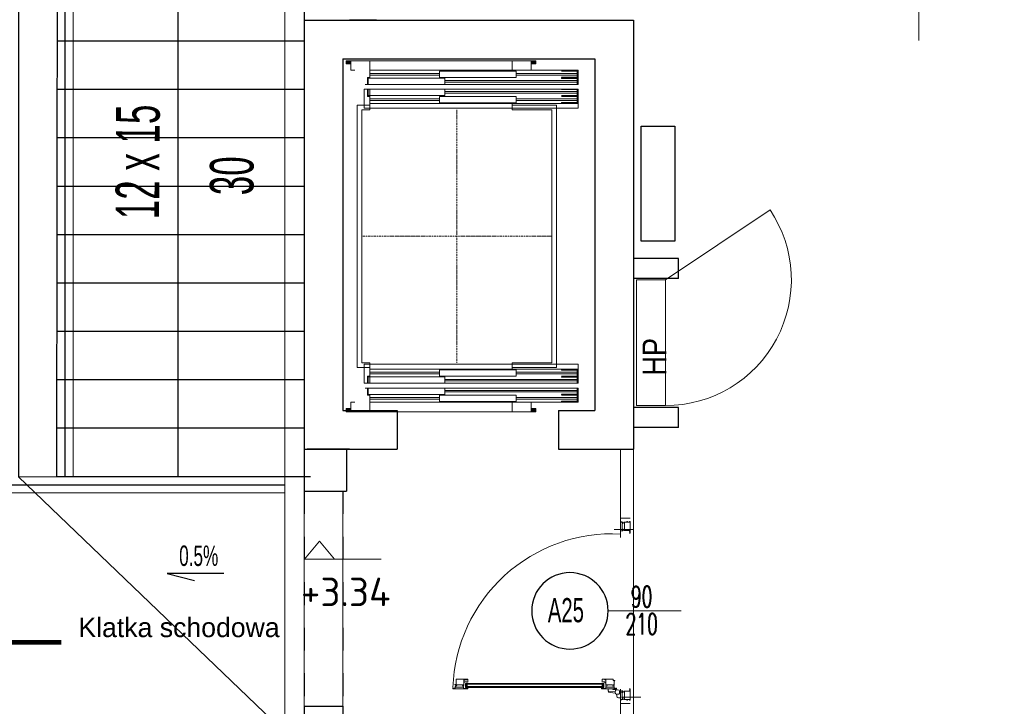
# Model space of a CAD drawing. Header units: millimetres. Extents: x 14495 to 271441, y -21035 to 2232.
# Tile 13 of 227: x 82605 to 83215, y -6218 to -5793. Entities that reach past the tile are written whole.
import ezdxf
from ezdxf.enums import TextEntityAlignment as Align

# ---------------------------------------------------------------- set-up
doc = ezdxf.new("R2010")
doc.units = ezdxf.units.MM
doc.linetypes.add('DASHDOT', pattern=[1, 0.5, -0.25, 0, -0.25])
doc.linetypes.add('DASHED', pattern=[28.222222, 14.111111, -14.111111])
for name, color, linetype in [('_1_cienkie', 251, 'Continuous'), ('_A_widok', 1, 'Continuous'), ('A-POW-NR', 1, 'Continuous'), ('a_blok_kółko', 1, 'Continuous'), ('a_blok_opis', 1, 'Continuous'), ('a_HATCH', 9, 'Continuous'), ('A_KOTA', 7, 'Continuous'), ('A_L_WIDOK', 1, 'Continuous'), ('A_Lcienka', 253, 'Continuous'), ('A_opis', 1, 'Continuous'), ('A_PROJEKTOWANE', 3, 'Continuous'), ('A_SC_DZIAlOWE', 4, 'Continuous')]:
    doc.layers.add(name, color=color, linetype=linetype)
doc.layers.add('A-POW', color=2, linetype='Continuous', plot=False)
for name, color, linetype, lineweight in [('A_ALUMINIUM', 1, 'Continuous', 13), ('a_hydrant pożarowy', 242, 'Continuous', 18), ('A_KOTY', 42, 'Continuous', 20), ('A_L_CIENKA', 251, 'Continuous', 5), ('A_Stolarka_drzwi', 1, 'Continuous', 9), ('cienkie', 4, 'Continuous', 9), ('cienkie - TW', 1, 'Continuous', 9), ('grube', 1, 'Continuous', 0), ('grube - TW', 1, 'Continuous', 0), ('osie - TW', 1, 'DASHDOT', 9)]:
    doc.layers.add(name, color=color, linetype=linetype, lineweight=lineweight)
doc.styles.add('APLUS', font='arial.ttf', dxfattribs={"width": 0.6})
doc.styles.add('ARIAL1_2', font='arial.ttf', dxfattribs={"width": 1.2})
doc.styles.add('arialce', font='ARIALN.TTF')
doc.styles.add('AVAL', font='txt')
doc.styles.add('cent', font='swissel.ttf')
doc.styles.add('iso', font='isocpeur.ttf', dxfattribs={"width": 1.2})
doc.styles.add('ROMANS', font='romans', dxfattribs={"width": 0.6})
doc.styles.add('switz721ltexbt', font='swissel.ttf')

# ---------------------------------------------------------------- blocks, each defined once
blk = doc.blocks.new('DRZWI Z OSCIEZNICA NIEOKALAJACA 90')
at = {"linetype": 'DASHED'}
for p, q in [((-12, 5), (-12, 99)), ((0, 5), (0, 99))]:
    blk.add_line(p, q, dxfattribs=at)
at = {"ltscale": 0.05}
blk.add_line((-39.5, 52), (25.59, 52), dxfattribs=at)
for points in [[(-12, 99), (-12, 104), (0, 104), (0, 99)], [(93.91, 9.01), (1.43, 9.01), (1.43, 6.01), (93.91, 6.01)], [(-12, 0), (-12, 5), (0, 5), (0, 0)]]:
    blk.add_lwpolyline(points, close=True)
for points in [[(82.48, 9.01), (82.48, 16.01), (68.48, 16.01), (68.48, 14.01), (80.48, 14.01), (80.48, 9.01)], [(82.48, 6.01), (82.48, -0.99), (68.48, -0.99), (68.48, 1.01), (80.48, 1.01), (80.48, 6.01)]]:
    blk.add_lwpolyline(points)
at = {"linetype": 'DASHED'}
blk.add_arc((0, 5), 94, 2.44751, 90, dxfattribs=at)
blk = doc.blocks.new('POW')
at = {"const_width": 5}
blk.add_lwpolyline([(125.3, 0), (0, 0)], dxfattribs=at)
at = {"style": 'switz721ltexbt'}
blk.add_attdef('001', (-1.8, 12.3), '', height=41.2, dxfattribs=at)
blk = doc.blocks.new('AQQSSA')
for p, q in [((42.36, 91.05), (42.36, 93.95)), ((48.36, 91.07), (48.36, 93.97)), ((48.36, 91.07), (48.36, 93.97)), ((45.06, 85.14), (45.06, 88.34)), ((45.66, 88.34), (45.06, 88.34)), ((45.46, 88.34), (45.46, 5.91)), ((45.46, 88.34), (45.46, 85.14)), ((46.86, 88.34), (45.46, 88.34)), ((45.46, 87.34), (46.86, 88.34)), ((45.46, 88.34), (46.86, 87.34)), ((46.86, 87.34), (45.46, 87.34)), ((46.86, 88.34), (46.86, 5.91)), ((0, -45.32), (0, 0)), ((45.06, 5.91), (45.06, 2.71)), ((45.06, 2.71), (45.46, 2.71)), ((45.46, 2.71), (45.46, 5.91)), ((46.86, 2.71), (46.86, 5.91)), ((46.86, 2.71), (47.46, 2.71)), ((47.46, 5.91), (47.46, 2.71)), ((48.36, -0.01), (48.36, -2.91)), ((48.36, -0.01), (48.36, -2.91)), ((49.25, -0.01), (48.36, -0.01)), ((48.76, -2.91), (48.36, -2.91)), ((49.06, -4.59), (48.86, -3)), ((49.06, -5.71), (49.06, -4.61)), ((49.71, -0.31), (50.16, -0.28)), ((49.71, -0.31), (50.28, -4.4)), ((50.16, -0.28), (50.16, -0.1)), ((50.16, -0.1), (50.16, -0.1)), ((50.38, -0.27), (50.96, -4.43)), ((51.63, -5.09), (53.67, -5.67)), ((-57.5, -7.7), (-57.5, -13.7)), ((50.37, -7), (50.93, -7.04)), ((51.02, -7.14), (51.02, -7.7)), ((53.92, -7.7), (51.02, -7.7)), ((53.92, -6.8), (53.92, -7.7)), ((57.5, -7.7), (57.5, -13.7))]:
    blk.add_line(p, q)
at = {"linetype": 'Continuous'}
for p, q in [((42.36, 88.69), (42.36, 86.97)), ((42.8, 88.69), (42.36, 88.69)), ((42.38, 86.94), (44.21, 86.94)), ((42.55, 88.57), (42.92, 88.57)), ((42.82, 89.14), (42.76, 89.03)), ((42.78, 88.97), (42.8, 88.96)), ((42.8, 88.96), (42.8, 88.69)), ((42.92, 88.57), (42.92, 89.11)), ((44.31, 89.04), (44.08, 89.19)), ((44.08, 88.74), (44.12, 88.74)), ((44.08, 87.63), (44.08, 88.74)), ((44.08, 87.17), (44.26, 87.66)), ((44.08, 87.09), (44.08, 87.17)), ((44.26, 87.12), (44.08, 87.09)), ((44.12, 88.99), (44.29, 88.99)), ((44.12, 88.74), (44.12, 88.99)), ((44.14, 87.7), (44.12, 87.63)), ((44.26, 86.99), (44.26, 87.12)), ((42.36, 2.05), (42.36, 3.78)), ((42.8, 2.05), (42.36, 2.05)), ((42.38, 3.8), (44.21, 3.8)), ((42.82, 1.61), (42.76, 1.71)), ((42.78, 1.77), (42.8, 1.78)), ((42.8, 1.78), (42.8, 2.05)), ((44.08, 3.65), (44.08, 3.57)), ((44.26, 3.62), (44.08, 3.65)), ((44.08, 3.57), (44.26, 3.08)), ((44.08, 3.11), (44.08, 2)), ((44.08, 2), (44.12, 2)), ((44.31, 1.7), (44.08, 1.56)), ((44.14, 3.04), (44.12, 3.11)), ((44.12, 2), (44.12, 1.75)), ((44.12, 1.75), (44.29, 1.75)), ((44.26, 3.75), (44.26, 3.62)), ((45.46, 3.71), (46.86, 3.71)), ((46.86, 2.71), (45.46, 3.71)), ((46.86, 3.71), (45.46, 2.71)), ((45.46, 2.71), (46.86, 2.71))]:
    blk.add_line(p, q, dxfattribs=at)
for points in [[(45.85, 94.69), (46.24, 94.69, -0.41455), (46.26, 94.67), (46.26, 94.47, -0.466308), (46.24, 94.45), (45.93, 94.5, 0.466308), (45.91, 94.48), (45.91, 94.06, 0.520587), (45.93, 94.04), (46.18, 94.13, -0.520587), (46.21, 94.11), (46.21, 94.03, -0.315299), (46.01, 93.74), (45.91, 93.71, 0.315377), (45.87, 93.66), (45.87, 90.57, 0.315578), (45.91, 90.52), (46.01, 90.49, -0.315299), (46.21, 90.2), (46.21, 90.12, -0.520587), (46.18, 90.1), (45.93, 90.19, 0.520587), (45.91, 90.18), (45.91, 89.75, 0.466308), (45.93, 89.73), (46.24, 89.78, -0.466308), (46.26, 89.76), (46.26, 89.56, -0.414372), (46.24, 89.54), (42.86, 89.54), (42.86, 89.39), (42.76, 89.39), (42.76, 89.54), (42.54, 89.54), (42.54, 87.94), (42.76, 87.94), (42.76, 88.09), (42.86, 88.09), (42.86, 87.74, -0.414214), (42.76, 87.64), (42.76, 87.79), (42.51, 87.79), (42.51, 87.09), (42.76, 87.09), (42.76, 87.24, -0.414214), (42.86, 87.14), (42.86, 86.94), (42.38, 86.94, -0.414214), (42.36, 86.96), (42.36, 94.11, -0.414214), (42.38, 94.14), (45.62, 94.14, 0.414214), (45.67, 94.19), (45.67, 95.04, -0.414214), (45.72, 95.09), (45.8, 95.09, -0.414214), (45.85, 95.04)], [(47.96, 95.42), (47.96, 95.57, 0.414214), (47.86, 95.47), (47.86, 95.27), (48.18, 95.27), (48.18, 94.72), (46.99, 94.72, 0.414328), (46.97, 94.7), (46.97, 94.49, 0.466308), (46.99, 94.47), (47.3, 94.53, -0.466308), (47.32, 94.51), (47.32, 94.08, -0.520587), (47.3, 94.06), (47.05, 94.15, 0.520587), (47.02, 94.13), (47.02, 94.05, 0.315299), (47.22, 93.77), (47.33, 93.73, -0.315578), (47.36, 93.69), (47.36, 90.6, -0.315578), (47.33, 90.55), (47.22, 90.51, 0.315299), (47.02, 90.23), (47.02, 90.15, 0.520587), (47.05, 90.13), (47.3, 90.22, -0.520587), (47.32, 90.2), (47.32, 89.78, -0.466308), (47.3, 89.76), (46.99, 89.81, 0.466308), (46.97, 89.79), (46.97, 89.59, 0.414372), (46.99, 89.57), (47.86, 89.57), (47.86, 89.42), (47.96, 89.42), (47.96, 89.57), (48.18, 89.57), (48.18, 87.97), (47.96, 87.97), (47.96, 88.12), (47.86, 88.12), (47.86, 87.77, 0.414214), (47.96, 87.67), (47.96, 87.82), (48.21, 87.82), (48.21, 87.12), (47.96, 87.12), (47.96, 87.27, 0.414214), (47.86, 87.17), (47.86, 86.97), (48.33, 86.97, 0.414214), (48.36, 86.99), (48.36, 96.24, 0.414214), (48.33, 96.27), (47.86, 96.27), (47.86, 96.07, 0.414214), (47.96, 95.97), (47.96, 96.12), (48.21, 96.12), (48.21, 95.42)], [(46.28, -3.63), (46.28, -3.43, 0.466308), (46.25, -3.41), (45.95, -3.46, -0.466308), (45.92, -3.44), (45.92, -3.02, -0.520587), (45.95, -3), (46.2, -3.09, 0.520587), (46.22, -3.07), (46.22, -2.99, 0.315299), (46.02, -2.71), (45.92, -2.67, -0.315578), (45.89, -2.62), (45.89, 0.47, -0.315578), (45.92, 0.51), (46.02, 0.55, 0.315299), (46.22, 0.83), (46.22, 0.91, 0.520587), (46.2, 0.93), (45.95, 0.84, -0.520587), (45.92, 0.86), (45.92, 1.29, -0.466308), (45.95, 1.31), (46.25, 1.25, 0.466308), (46.28, 1.27), (46.28, 1.48, 0.414294), (46.26, 1.5), (44.56, 1.5), (44.56, 2), (44.2, 2), (44.16, 1.85), (44.16, 1.8), (44.36, 1.8), (44.36, 1.5), (43.48, 1.5), (43.46, 1.47), (43.43, 1.5), (42.56, 1.5), (42.56, 1.8), (42.76, 1.8), (42.76, 1.85), (42.72, 2), (42.36, 2), (42.36, -3.1), (43.11, -3.1, -0.414214), (43.16, -3.15), (43.16, -4, 0.414214), (43.21, -4.05), (43.29, -4.05, 0.414214), (43.34, -4), (43.34, -3.7, -0.414214), (43.39, -3.65), (46.26, -3.65, 0.414261)], [(47.96, -4.35), (47.96, -4.5, -0.414214), (47.86, -4.4), (47.86, -4.2), (48.18, -4.2), (48.18, -3.65), (46.99, -3.65, -0.414328), (46.97, -3.63), (46.97, -3.43, -0.466308), (46.99, -3.41), (47.3, -3.46, 0.466308), (47.32, -3.44), (47.32, -3.02, 0.520587), (47.3, -3), (47.05, -3.09, -0.520587), (47.02, -3.07), (47.02, -2.99, -0.315299), (47.22, -2.71), (47.33, -2.67, 0.315578), (47.36, -2.62), (47.36, 0.47, 0.315578), (47.33, 0.52), (47.22, 0.55, -0.315299), (47.02, 0.83), (47.02, 0.92, -0.520587), (47.05, 0.93), (47.3, 0.85, 0.520587), (47.32, 0.86), (47.32, 1.29, 0.466308), (47.3, 1.31), (46.99, 1.25, -0.466308), (46.97, 1.27), (46.97, 1.48, -0.414372), (46.99, 1.5), (47.86, 1.5), (47.86, 1.65), (47.96, 1.65), (47.96, 1.5), (48.18, 1.5), (48.18, 3.1), (47.96, 3.1), (47.96, 2.95), (47.86, 2.95), (47.86, 3.3, -0.414214), (47.96, 3.4), (47.96, 3.25), (48.21, 3.25), (48.21, 3.95), (47.96, 3.95), (47.96, 3.8, -0.414214), (47.86, 3.9), (47.86, 4.1), (48.33, 4.1, -0.414214), (48.36, 4.07), (48.36, -5.18, -0.414214), (48.33, -5.2), (47.86, -5.2), (47.86, -5, -0.414214), (47.96, -4.9), (47.96, -5.05), (48.21, -5.05), (48.21, -4.35)], [(-49.81, -9.07, -0.414214), (-49.83, -9.09), (-50.04, -9.09, -0.466982), (-50.06, -9.06), (-50, -8.75, 0.466982), (-50.02, -8.73), (-50.45, -8.73, 0.520198), (-50.47, -8.76), (-50.38, -9, -0.520198), (-50.4, -9.03), (-50.48, -9.03, -0.315377), (-50.76, -8.83), (-50.8, -8.73, 0.315377), (-50.84, -8.7), (-53.93, -8.7, 0.315377), (-53.98, -8.73), (-54.02, -8.83, -0.315377), (-54.3, -9.03), (-54.38, -9.03, -0.520822), (-54.4, -9), (-54.31, -8.76, 0.520822), (-54.33, -8.73), (-54.75, -8.73, 0.466529), (-54.77, -8.76), (-54.72, -9.06, -0.466529), (-54.74, -9.09), (-54.94, -9.09, -0.414214), (-54.96, -9.07), (-54.96, -7.88), (-55.26, -7.88), (-55.26, -8.1), (-55.31, -8.1), (-55.46, -8.06), (-55.46, -7.7), (-50.39, -7.7, -0.414214), (-50.36, -7.72), (-50.36, -8.45, 0.414214), (-50.31, -8.5), (-49.46, -8.5, -0.414214), (-49.41, -8.55), (-49.41, -8.63, -0.414214), (-49.46, -8.68), (-49.81, -8.68)], [(-54.94, -12.6), (-54.96, -12.57), (-54.96, -11.7), (-55.26, -11.7), (-55.26, -11.9), (-55.31, -11.9), (-55.46, -11.86), (-55.46, -11.5), (-54.96, -11.5), (-54.96, -9.8, -0.414214), (-54.94, -9.78), (-54.74, -9.78, -0.466723), (-54.72, -9.8), (-54.77, -10.11, 0.466723), (-54.75, -10.13), (-54.33, -10.13, 0.520693), (-54.31, -10.1), (-54.4, -9.86, -0.520693), (-54.38, -9.83), (-54.3, -9.83, -0.315377), (-54.02, -10.03), (-53.98, -10.13, 0.315377), (-53.93, -10.17), (-50.84, -10.17, 0.315377), (-50.8, -10.13), (-50.76, -10.03, -0.315377), (-50.48, -9.83), (-50.4, -9.83, -0.520567), (-50.38, -9.86), (-50.47, -10.1, 0.520567), (-50.45, -10.13), (-50.02, -10.13, 0.466308), (-50, -10.11), (-50.06, -9.8, -0.466308), (-50.04, -9.78), (-49.83, -9.78, -0.414214), (-49.81, -9.8), (-49.81, -13.52), (-49.26, -13.52), (-49.26, -13.2), (-49.06, -13.2, -0.414214), (-48.96, -13.3), (-49.11, -13.3), (-49.11, -13.55), (-48.41, -13.55), (-48.41, -13.3), (-48.56, -13.3, -0.414214), (-48.46, -13.2), (-48.26, -13.2), (-48.26, -13.67, -0.414214), (-48.29, -13.7), (-55.46, -13.7), (-55.46, -13.34), (-55.31, -13.3), (-55.26, -13.3), (-55.26, -13.5), (-54.96, -13.5), (-54.96, -12.62)], [(54.94, -12.6), (54.96, -12.57), (54.96, -11.7), (55.26, -11.7), (55.26, -11.9), (55.32, -11.9), (55.46, -11.86), (55.46, -11.5), (54.96, -11.5), (54.96, -9.8, 0.414214), (54.94, -9.78), (54.74, -9.78, 0.466723), (54.72, -9.8), (54.78, -10.11, -0.466723), (54.76, -10.13), (54.33, -10.13, -0.520693), (54.31, -10.1), (54.4, -9.86, 0.520693), (54.38, -9.83), (54.3, -9.83, 0.315377), (54.02, -10.03), (53.98, -10.13, -0.315377), (53.93, -10.17), (50.84, -10.17, -0.315377), (50.8, -10.13), (50.76, -10.03, 0.315377), (50.48, -9.83), (50.4, -9.83, 0.520567), (50.38, -9.86), (50.47, -10.1, -0.520567), (50.45, -10.13), (50.02, -10.13, -0.466308), (50, -10.11), (50.06, -9.8, 0.466308), (50.04, -9.78), (49.83, -9.78, 0.414214), (49.81, -9.8), (49.81, -13.52), (49.26, -13.52), (49.26, -13.2), (49.06, -13.2, 0.414214), (48.96, -13.3), (49.11, -13.3), (49.11, -13.55), (48.41, -13.55), (48.41, -13.3), (48.56, -13.3, 0.414214), (48.46, -13.2), (48.26, -13.2), (48.26, -13.67, 0.414214), (48.29, -13.7), (55.46, -13.7), (55.46, -13.34), (55.31, -13.3), (55.26, -13.3), (55.26, -13.5), (54.96, -13.5), (54.96, -12.62)], [(49.81, -9.07, 0.414214), (49.83, -9.09), (50.04, -9.09, 0.466982), (50.06, -9.06), (50, -8.75, -0.466982), (50.02, -8.73), (50.45, -8.73, -0.520198), (50.47, -8.76), (50.38, -9, 0.520198), (50.4, -9.03), (50.48, -9.03, 0.315377), (50.76, -8.83), (50.8, -8.73, -0.315377), (50.85, -8.7), (53.93, -8.7, -0.315377), (53.98, -8.73), (54.02, -8.83, 0.315377), (54.3, -9.03), (54.38, -9.03, 0.520822), (54.4, -9), (54.31, -8.76, -0.520822), (54.33, -8.73), (54.76, -8.73, -0.466529), (54.78, -8.76), (54.72, -9.06, 0.466529), (54.74, -9.09), (54.94, -9.09, 0.414214), (54.96, -9.07), (54.96, -7.88), (55.26, -7.88), (55.26, -8.1), (55.31, -8.1), (55.46, -8.06), (55.46, -7.7), (50.39, -7.7, 0.414214), (50.36, -7.72), (50.36, -8.45, -0.414214), (50.31, -8.5), (49.46, -8.5, 0.414214), (49.41, -8.55), (49.41, -8.63, 0.414214), (49.46, -8.68), (49.81, -8.68)]]:
    blk.add_lwpolyline(points, format="xyb", close=True)
blk.add_lwpolyline([(45.06, 2.71), (47.46, 2.71), (47.46, 88.34), (45.06, 88.34)], close=True)
for centre, radius, start, end in [((50.94, -2.44), 98.71, 92.02188, 183.05228), ((48.76, -3.01), 0.1, 6.97289, 90), ((48.86, -4.61), 0.2, 359.96581, 6.97289), ((55.06, -5.7), 6, 172.17523, 187.82472), ((49.61, -4.95), 0.5, 97.82442, 172.17583), ((49.29, -4.05), 4.04, 77.58938, 90.54654), ((50.36, -10.4), 6, 82.17523, 97.82471), ((50.19, -0.3), 0.2, 7.91309, 97.91309), ((51.11, -4.95), 0.5, 7.82412, 82.17524), ((45.66, -5.7), 6, 1.91021, 7.82472), ((45.66, -5.7), 6, 352.17528, 358.08979), ((53.61, -5.86), 0.2, 13.55208, 74.20041), ((49.88, -6.77), 4.04, 359.45346, 13.55208), ((49.61, -6.45), 0.5, 187.82412, 262.17514), ((50.36, -1), 6, 262.17525, 269.99997), ((50.36, -1), 6, 269.99997, 277.82475), ((50.92, -7.14), 0.1, 0, 85.31364), ((51.11, -6.45), 0.5, 277.82451, 352.17588)]:
    blk.add_arc(centre, radius, start, end)
for centre, radius, start, end in [((42.38, 86.97), 0.025, 180, 270), ((42.55, 88.52), 0.05, 90, 101.64057), ((42.8, 89.01), 0.04, 150.00003, 240), ((42.87, 89.11), 0.05, 0, 150.00003), ((44.05, 89.15), 0.0493, 44.70716, 180.77228), ((44.1, 87.63), 0.02, 180, 339.99993), ((44.2, 87.68), 0.06, 339.99996, 159.99996), ((44.21, 86.99), 0.05, 270, 0), ((44.29, 89.02), 0.0307, 271.26287, 44.51566), ((42.38, 3.78), 0.025, 90, 180), ((42.8, 1.73), 0.04, 120, 209.99997), ((42.87, 1.63), 0.05, 209.99997, 0), ((44.1, 3.11), 0.02, 20.00007, 180), ((44.2, 3.06), 0.06, 200.00004, 20.00004), ((44.21, 3.75), 0.05, 0, 90), ((44.29, 1.72), 0.0307, 315.48434, 88.73713), ((45.66, -5.7), 6, 358.08979, 1.91021)]:
    blk.add_arc(centre, radius, start, end, dxfattribs=at)
at = {"layer": 'a_blok_kółko'}
blk.add_circle((0, 23.7), 23.7, dxfattribs=at)
at = {"layer": 'a_blok_kółko', "style": 'ROMANS', "width": 0.6}
blk.add_attdef('AL6C', text='', height=13, dxfattribs=at).set_placement((-0.43, 26.21), align=Align.MIDDLE)
blk.add_attdef('FD1-8', text='', height=13, rotation=90, dxfattribs=at).set_placement((6.15, -50.49), align=Align.RIGHT)
at = {"layer": 'a_blok_opis', "style": 'ROMANS', "width": 0.6}
for tag, p in [('90', (-8.71, -20.77)), ('200', (8.16, -20.77))]:
    blk.add_attdef(tag, text='', height=13, rotation=90, dxfattribs=at).set_placement(p, align=Align.MIDDLE)
blk = doc.blocks.new('KOTA')
for p, q in [((0, 0), (-11.77, 14.19)), ((-11.77, 14.19), (16.2, 14.19)), ((0, 0), (11.77, 14.19)), ((16.2, 14.19), (48.6, 14.19))]:
    blk.add_line(p, q)
at = {"layer": 'A_KOTA', "color": 6, "style": 'AVAL'}
blk.add_attdef('%%P0,00', (-11.32, 18.66), '', height=14.4, dxfattribs=at)

msp = doc.modelspace()

# ---------------------------------------------------------------- hatches: boundary and pattern name
at = {"layer": 'cienkie'}
h = msp.add_hatch(dxfattribs=at)
h.set_pattern_fill('ANSI37', color=256, scale=0.196)
h.set_pattern_definition([(45, (82862.09536, -6013.67693), (-0.4400325, 0.4400325), []), (135, (82862.09536, -6013.67693), (-0.4400325, -0.4400325), [])])
h.paths.add_polyline_path([(82807.22, -5818.04), (82810.16, -5818.04), (82810.16, -5820), (82807.22, -5820)])
h = msp.add_hatch(dxfattribs=at)
h.set_pattern_fill('ANSI37', color=256, scale=0.196)
h.set_pattern_definition([(45, (82976.75536, -6013.67693), (-0.4400325, 0.4400325), []), (135, (82976.75536, -6013.67693), (-0.4400325, -0.4400325), [])])
h.paths.add_polyline_path([(82921.88, -5818.04), (82924.82, -5818.04), (82924.82, -5820), (82921.88, -5820)])
h = msp.add_hatch(dxfattribs=at)
h.set_pattern_fill('ANSI37', color=256, scale=0.196)
h.set_pattern_definition([(45, (82862.09536, -6033.27693), (-0.4400325, 0.4400325), []), (135, (82862.09536, -6033.27693), (-0.4400325, -0.4400325), [])])
h.paths.add_polyline_path([(82807.22, -6035.6), (82810.16, -6035.6), (82810.16, -6033.64), (82807.22, -6033.64)])
h = msp.add_hatch(dxfattribs=at)
h.set_pattern_fill('ANSI37', color=256, scale=0.196)
h.set_pattern_definition([(45, (82976.75536, -6033.27693), (-0.4400325, 0.4400325), []), (135, (82976.75536, -6033.27693), (-0.4400325, -0.4400325), [])])
h.paths.add_polyline_path([(82921.88, -6035.6), (82924.82, -6035.6), (82924.82, -6033.64), (82921.88, -6033.64)])

# ---------------------------------------------------------------- linework, layer by layer
at = {"layer": '_1_cienkie', "linetype": 'DASHED'}
for p, q in [((82781.29, -6084.87), (82781.29, -6218.08)), ((82805.29, -6084.87), (82805.29, -6218.08))]:
    msp.add_line(p, q, dxfattribs=at)
at = {"layer": '_1_cienkie', "lineweight": 0}
for p, q in [((82985.28, -6108.56), (82973.28, -6108.56)), ((82989.79, -6212.56), (82977.79, -6212.56))]:
    msp.add_line(p, q, dxfattribs=at)
at = {"layer": '_A_widok'}
for p, q in [((82702.99, -5702.34), (82702.99, -6076.09)), ((82781.28, -5805.87), (82628.23, -5805.87)), ((82781.28, -5835.87), (82628.21, -5835.87)), ((82781.28, -5865.87), (82628.19, -5865.87)), ((82781.28, -5895.87), (82628.17, -5895.87)), ((82781.28, -5925.87), (82628.15, -5925.87)), ((82781.28, -5955.87), (82628.13, -5955.87)), ((82781.28, -5985.87), (82628.11, -5985.87)), ((82781.28, -6015.87), (82628.09, -6015.87)), ((82703.04, -6015.87), (82703.04, -6076.21)), ((82781.28, -6045.87), (82628.07, -6045.87)), ((82785.2, -6075.87), (82628.04, -6075.87))]:
    msp.add_line(p, q, dxfattribs=at)
at = {"layer": '_A_widok', "lineweight": 13}
msp.add_line((82781.29, -6084.87), (82781.29, -6218.08), dxfattribs=at)
msp.add_lwpolyline([(82638.04, -6075.87), (82638.04, -5735.87), (82594.29, -5735.87), (82594.28, -6085.87), (82769.28, -6085.87)], dxfattribs=at)
at = {"layer": '_A_widok'}
for points in [[(82633.04, -6075.87), (82633.04, -5740.87), (82599.29, -5740.87), (82599.28, -6080.87), (82769.28, -6080.87)], [(82628.04, -6075.87), (82628.28, -5745.87), (82604.28, -5745.87), (82604.28, -6075.87), (82628.04, -6075.76)]]:
    msp.add_lwpolyline(points, dxfattribs=at)
msp.add_lwpolyline([(82990, -5858.53), (83011, -5858.53), (83011, -5929.75), (82990, -5929.75)], close=True, dxfattribs=at)
at = {"layer": 'A_ALUMINIUM'}
for p, q in [((82977.28, -6058.87), (82977.28, -6113.56)), ((82985.28, -6058.87), (82985.28, -6208.15)), ((82977.28, -6207.56), (82977.28, -6245.87)), ((82985.28, -6207.56), (82985.28, -6245.87)), ((82985.28, -6207.56), (82985.28, -6245.87))]:
    msp.add_line(p, q, dxfattribs=at)
at = {"layer": 'a_HATCH', "linetype": 'Continuous', "lineweight": 15}
msp.add_line((82781.29, -6245.87), (82604.29, -6075.87), dxfattribs=at)
at = {"layer": 'a_hydrant pożarowy', "lineweight": 5, "ltscale": 2}
msp.add_lwpolyline([(83005.15, -5953.81), (83005.15, -6031.81), (82987.15, -6031.81), (82987.15, -5953.81)], close=True, dxfattribs=at)
at = {"layer": 'A_L_CIENKA', "linetype": 'Continuous', "lineweight": 13}
msp.add_lwpolyline([(82781.29, -6245.87), (82769.28, -6245.87), (82769.28, -5565.87), (82781.28, -5565.87), (82781.28, -6084.87), (82805.29, -6084.87), (82805.29, -6218.08), (82781.29, -6218.08), (82781.29, -6245.87), (82786.71, -6245.87)], dxfattribs=at)
at = {"layer": 'A_L_WIDOK'}
for p, q in [((82696.24, -6135.95), (82713.32, -6140.2)), ((82731.4, -6135.95), (82696.24, -6135.95))]:
    msp.add_line(p, q, dxfattribs=at)
at = {"layer": 'A_Lcienka', "linetype": 'Continuous', "lineweight": 5}
msp.add_line((83005.15, -5953.81), (83069.92, -5910.35), dxfattribs=at)
msp.add_arc((83005.15, -5953.81), 78, 270, 33.85841, dxfattribs=at)
at = {"layer": 'A_PROJEKTOWANE'}
for p, q in [((82781.28, -5513.01), (82781.28, -6062.21)), ((82781.28, -5513.01), (82781.28, -6062.21)), ((82781.28, -5792.87), (82916.03, -5792.87)), ((82781.28, -5792.87), (82781.28, -6058.87)), ((82790.28, -5792.87), (82985.28, -5792.87)), ((82809.28, -5792.87), (82826.03, -5792.87)), ((82826.03, -5792.87), (82809.28, -5792.87)), ((82985.28, -5792.87), (82985.28, -6058.87)), ((82985.28, -5792.87), (82985.28, -6015.87)), ((82805.26, -5816.87), (82805.26, -6034.87)), ((82805.28, -5816.87), (82805.28, -6034.87)), ((82805.28, -5816.87), (82961.28, -5816.87)), ((82961.28, -5816.87), (82961.28, -6034.87)), ((82805.28, -6034.87), (82838.78, -6034.87)), ((82838.78, -6034.87), (82838.78, -6058.87)), ((82938.78, -6034.87), (82938.78, -6058.87)), ((82938.78, -6034.87), (82961.28, -6034.87)), ((82781.28, -6058.87), (82781.28, -6084.87)), ((82781.28, -6058.87), (82838.78, -6058.87)), ((82807.56, -6058.87), (82807.56, -6084.87)), ((82938.78, -6058.87), (82985.28, -6058.87)), ((82781.28, -6084.87), (82807.56, -6084.87)), ((82781.29, -6218.08), (82805.29, -6218.08)), ((82781.29, -6218.08), (82781.29, -6358.87)), ((82805.29, -6218.08), (82805.29, -6358.87))]:
    msp.add_line(p, q, dxfattribs=at)
msp.add_lwpolyline([(82809.28, -6058.87), (82782.99, -6058.87)], dxfattribs=at)
at = {"layer": 'A_SC_DZIAlOWE'}
for p, q in [((83013.14, -5940.57), (82985.28, -5940.57)), ((83013.14, -5953.07), (83013.14, -5940.57)), ((83013.14, -5953.07), (82985.28, -5953.07)), ((83013.31, -6032.89), (82985.44, -6032.89)), ((83013.31, -6045.39), (83013.31, -6032.89)), ((83013.31, -6045.39), (82985.44, -6045.39))]:
    msp.add_line(p, q, dxfattribs=at)
at = {"layer": 'cienkie'}
for p, q in [((82814.08, -6008.16), (82814.08, -5845.48)), ((82814.08, -5845.48), (82821.92, -5845.48)), ((82910.12, -5845.48), (82937.56, -5845.48)), ((82937.56, -5845.48), (82937.56, -6008.16)), ((82821.92, -6008.16), (82814.08, -6008.16)), ((82937.56, -6008.16), (82910.12, -6008.16))]:
    msp.add_line(p, q, dxfattribs=at)
at = {"layer": 'cienkie - TW'}
for points in [[(82807.22, -5818.04), (82810.16, -5818.04), (82810.16, -5820), (82807.22, -5820)], [(82921.88, -5818.04), (82924.82, -5818.04), (82924.82, -5820), (82921.88, -5820)], [(82821.92, -5826.86), (82865.04, -5826.86), (82865.04, -5825.88), (82821.92, -5825.88)], [(82912.57, -5826.86), (82951.08, -5826.86), (82951.08, -5825.88), (82912.57, -5825.88)], [(82868.47, -5831.27), (82951.08, -5831.27), (82951.08, -5830.29), (82868.47, -5830.29)], [(82818.49, -5847.44), (82951.08, -5847.44), (82951.08, -5835.68), (82818.49, -5835.68)], [(82868.47, -5838.13), (82951.08, -5838.13), (82951.08, -5837.15), (82868.47, -5837.15)], [(82821.92, -5842.54), (82865.04, -5842.54), (82865.04, -5841.56), (82821.92, -5841.56)], [(82912.57, -5842.54), (82951.08, -5842.54), (82951.08, -5841.56), (82912.57, -5841.56)], [(82818.49, -6006.2), (82951.08, -6006.2), (82951.08, -6017.96), (82818.49, -6017.96)], [(82821.92, -6011.1), (82865.04, -6011.1), (82865.04, -6012.08), (82821.92, -6012.08)], [(82868.47, -6015.51), (82951.08, -6015.51), (82951.08, -6016.49), (82868.47, -6016.49)], [(82912.57, -6011.1), (82951.08, -6011.1), (82951.08, -6012.08), (82912.57, -6012.08)], [(82868.47, -6022.37), (82951.08, -6022.37), (82951.08, -6023.35), (82868.47, -6023.35)], [(82821.92, -6026.78), (82865.04, -6026.78), (82865.04, -6027.76), (82821.92, -6027.76)], [(82912.57, -6026.78), (82951.08, -6026.78), (82951.08, -6027.76), (82912.57, -6027.76)], [(82807.22, -6035.6), (82810.16, -6035.6), (82810.16, -6033.64), (82807.22, -6033.64)], [(82921.88, -6035.6), (82924.82, -6035.6), (82924.82, -6033.64), (82921.88, -6033.64)]]:
    msp.add_lwpolyline(points, close=True, dxfattribs=at)
for points in [[(82940.79, -5828.33), (82950.59, -5828.33), (82950.59, -5824.41), (82940.79, -5824.41), (82940.79, -5824.51), (82950.49, -5824.51), (82950.49, -5828.23), (82940.79, -5828.23), (82940.79, -5828.33)], [(82940.79, -5832.74), (82950.59, -5832.74), (82950.59, -5828.82), (82940.79, -5828.82), (82940.79, -5828.92), (82950.49, -5828.92), (82950.49, -5832.64), (82940.79, -5832.64), (82940.79, -5832.74)], [(82821.92, -5839.6), (82821.92, -5835.68)], [(82940.79, -5839.6), (82950.59, -5839.6), (82950.59, -5835.68), (82940.79, -5835.68), (82940.79, -5835.78), (82950.49, -5835.78), (82950.49, -5839.5), (82940.79, -5839.5), (82940.79, -5839.6)], [(82940.79, -5844.01), (82950.59, -5844.01), (82950.59, -5840.09), (82940.79, -5840.09), (82940.79, -5840.19), (82950.49, -5840.19), (82950.49, -5843.91), (82940.79, -5843.91), (82940.79, -5844.01)], [(82940.79, -6009.63), (82950.59, -6009.63), (82950.59, -6013.55), (82940.79, -6013.55), (82940.79, -6013.45), (82950.49, -6013.45), (82950.49, -6009.73), (82940.79, -6009.73), (82940.79, -6009.63)], [(82821.92, -6014.04), (82821.92, -6017.96)], [(82940.79, -6014.04), (82950.59, -6014.04), (82950.59, -6017.96), (82940.79, -6017.96), (82940.79, -6017.86), (82950.49, -6017.86), (82950.49, -6014.14), (82940.79, -6014.14), (82940.79, -6014.04)], [(82940.79, -6020.9), (82950.59, -6020.9), (82950.59, -6024.82), (82940.79, -6024.82), (82940.79, -6024.72), (82950.49, -6024.72), (82950.49, -6021), (82940.79, -6021), (82940.79, -6020.9)], [(82940.79, -6025.31), (82950.59, -6025.31), (82950.59, -6029.23), (82940.79, -6029.23), (82940.79, -6029.13), (82950.49, -6029.13), (82950.49, -6025.41), (82940.79, -6025.41), (82940.79, -6025.31)]]:
    msp.add_lwpolyline(points, dxfattribs=at)
at = {"layer": 'grube'}
for p, q in [((82820.45, -5835.68), (82818.34, -5835.68)), ((82820.45, -5835.68), (82820.45, -5840.09)), ((82820.45, -5840.09), (82821.92, -5840.09)), ((82821.92, -5848.42), (82821.92, -5840.09)), ((82821.92, -5844.5), (82910.12, -5844.5)), ((82910.12, -5844.5), (82912.22, -5844.5)), ((82910.12, -5848.42), (82910.12, -5844.5)), ((82817.02, -6005.22), (82817.02, -5848.42)), ((82821.92, -5848.42), (82817.02, -5848.42)), ((82934.62, -5848.42), (82910.12, -5848.42)), ((82934.62, -5848.42), (82934.62, -6005.22)), ((82821.92, -6005.22), (82817.02, -6005.22)), ((82821.92, -6005.22), (82821.92, -6013.55)), ((82821.92, -6009.14), (82910.12, -6009.14)), ((82910.12, -6005.22), (82910.12, -6009.14)), ((82934.62, -6005.22), (82910.12, -6005.22)), ((82910.12, -6009.14), (82912.22, -6009.14)), ((82820.45, -6017.96), (82820.45, -6013.55)), ((82820.45, -6013.55), (82821.92, -6013.55)), ((82820.45, -6017.96), (82818.34, -6017.96))]:
    msp.add_line(p, q, dxfattribs=at)
at = {"layer": 'grube - TW', "color": 5}
for points in [[(82812.68, -5823.92), (82810.45, -5823.92, -0.414214), (82810.16, -5823.62), (82810.16, -5818.33, -0.414214), (82810.45, -5818.04), (82821.62, -5818.04, -0.414214), (82821.92, -5818.33), (82821.92, -5828.03, -0.414214), (82821.62, -5828.33), (82820.59, -5828.33, 0.414214), (82820.45, -5828.47), (82820.45, -5832.44, -0.414214), (82820.15, -5832.74), (82818.98, -5832.74)], [(82912.57, -5823.92), (82910.41, -5823.92, -0.414214), (82910.12, -5823.62), (82910.12, -5818.33, -0.414214), (82910.41, -5818.04), (82921.58, -5818.04, -0.414214), (82921.88, -5818.33), (82921.88, -5823.62, -0.414214), (82921.58, -5823.92), (82919.43, -5823.92)], [(82812.68, -6029.72), (82810.45, -6029.72, 0.414214), (82810.16, -6030.01), (82810.16, -6035.3, 0.414214), (82810.45, -6035.6), (82821.62, -6035.6, 0.414214), (82821.92, -6035.3), (82821.92, -6025.6, 0.414214), (82821.62, -6025.31), (82820.59, -6025.31, -0.414214), (82820.45, -6025.16), (82820.45, -6021.19, 0.414214), (82820.15, -6020.9), (82818.98, -6020.9)], [(82912.57, -6029.72), (82910.41, -6029.72, 0.414214), (82910.12, -6030.01), (82910.12, -6035.3, 0.414214), (82910.41, -6035.6), (82921.58, -6035.6, 0.414214), (82921.88, -6035.3), (82921.88, -6030.01, 0.414214), (82921.58, -6029.72), (82919.43, -6029.72)]]:
    msp.add_lwpolyline(points, format="xyb", dxfattribs=at)
at = {"layer": 'grube - TW'}
for points in [[(82821.92, -5823.92), (82910.12, -5823.92), (82910.12, -5818.04), (82821.92, -5818.04)], [(82865.04, -5828.33), (82912.57, -5828.33), (82912.57, -5824.41), (82865.04, -5824.41)], [(82820.94, -5832.74), (82868.47, -5832.74), (82868.47, -5828.82), (82820.94, -5828.82)], [(82820.94, -5839.6), (82868.47, -5839.6), (82868.47, -5835.68), (82820.94, -5835.68)], [(82865.04, -5844.01), (82912.57, -5844.01), (82912.57, -5840.09), (82865.04, -5840.09)], [(82865.04, -6009.63), (82912.57, -6009.63), (82912.57, -6013.55), (82865.04, -6013.55)], [(82820.94, -6014.04), (82868.47, -6014.04), (82868.47, -6017.96), (82820.94, -6017.96)], [(82820.94, -6020.9), (82868.47, -6020.9), (82868.47, -6024.82), (82820.94, -6024.82)], [(82865.04, -6025.31), (82912.57, -6025.31), (82912.57, -6029.23), (82865.04, -6029.23)], [(82821.92, -6029.72), (82910.12, -6029.72), (82910.12, -6035.6), (82821.92, -6035.6)]]:
    msp.add_lwpolyline(points, close=True, dxfattribs=at)
for points in [[(82821.92, -5823.92), (82951.08, -5823.92), (82951.08, -5832.74), (82820.45, -5832.74)], [(82951.08, -5844.5), (82821.92, -5844.5), (82821.92, -5839.6), (82820.94, -5839.6), (82820.94, -5835.68), (82951.08, -5835.68), (82951.08, -5847.44)], [(82951.08, -6009.14), (82821.92, -6009.14), (82821.92, -6014.04), (82820.94, -6014.04), (82820.94, -6017.96), (82951.08, -6017.96), (82951.08, -6006.2)], [(82821.92, -6029.72), (82951.08, -6029.72), (82951.08, -6020.9), (82820.45, -6020.9)]]:
    msp.add_lwpolyline(points, dxfattribs=at)
at = {"layer": 'osie - TW'}
for p, q in [((82875.82, -6005.22), (82875.82, -5848.42)), ((82934.62, -5926.82), (82817.02, -5926.82))]:
    msp.add_line(p, q, dxfattribs=at)

# ---------------------------------------------------------------- block references
at = {"layer": 'A-POW-NR'}
ref = msp.add_blockref('POW', (82555.64, -6178.53), dxfattribs=dict(at, xscale=0.6, yscale=0.6, zscale=0.6))
ref.add_attrib('88,88', '25.5', dxfattribs={"layer": 'A-POW', "height": 8, "style": 'ARIAL1_2', "width": 1.2}).set_placement((82583.86, -6197.38), align=Align.RIGHT)
ref.add_attrib('POKOJ', 'Klatka schodowa', (82641.32, -6175.32), dxfattribs={"layer": 'A-POW', "height": 12, "style": 'arialce', "width": 1.2})
ref.add_attrib('001', '332', (82555.64, -6174.02), dxfattribs={"layer": '0', "height": 24.71, "style": 'switz721ltexbt', "width": 0.7})
at = {"layer": 'A_ALUMINIUM'}
ref = msp.add_blockref('AQQSSA', (82969.63, -6159.04), dxfattribs=dict(at, xscale=-1, rotation=89.99999999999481))
ref.add_attrib('90', '90', dxfattribs={"layer": 'a_blok_opis', "height": 13, "rotation": 180, "style": 'ROMANS', "text_generation_flag": 6, "width": 0.6}).set_placement((82990.4, -6150.33), align=Align.MIDDLE)
ref.add_attrib('200', '210', dxfattribs={"layer": 'a_blok_opis', "height": 13, "rotation": 180, "style": 'ROMANS', "text_generation_flag": 6, "width": 0.6}).set_placement((82990.4, -6167.19), align=Align.MIDDLE)
ref.add_attrib('AL6C', 'A25', dxfattribs={"layer": 'a_blok_kółko', "height": 15, "style": 'cent', "width": 0.6}).set_placement((82943.42, -6158.6), align=Align.MIDDLE)
at = {"layer": 'A_KOTY'}
ref = msp.add_blockref('KOTA', (82790.75, -6115.9), dxfattribs=dict(at, xscale=-0.7875, yscale=0.7875, zscale=0.7875, rotation=180))
ref.add_attrib('001', '+3.34', dxfattribs={"layer": '0', "lineweight": -3, "height": 17.719, "style": 'iso'}).set_placement((82806.98, -6156.15), align=Align.CENTER)
at = {"layer": 'A_Stolarka_drzwi', "rotation": 89.9999999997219}
msp.add_blockref('DRZWI Z OSCIEZNICA NIEOKALAJACA 90', (83214.13, -5765.87), dxfattribs=at)

# ---------------------------------------------------------------- texts
at = {"layer": 'a_hydrant pożarowy', "insert": (82990.94, -5989.88), "char_height": 14.6667, "width": 36.0259, "attachment_point": 3, "rotation": 89.95662, "style": 'arialce'}
msp.add_mtext('{\\fArial Narrow|b0|i0|c238|p34;HP}', dxfattribs=at)
at = {"layer": 'A_opis', "ltscale": 0.7, "char_height": 27, "width": 351.2712, "attachment_point": 3, "rotation": 89.65431, "style": 'arialce'}
for s, insert in [('{\\W0.7;12 x 15}', (82664.74, -5845.12)), ('{\\W0.7;30}', (82722.89, -5877.18))]:
    msp.add_mtext(s, dxfattribs=dict(at, insert=insert))
at = {"layer": 'A_opis', "linetype": 'Continuous', "ltscale": 0.005, "insert": (82700.83, -6118.53), "char_height": 12.675, "width": 215.401, "attachment_point": 1, "style": 'APLUS'}
msp.add_mtext(' 0.5%', dxfattribs=at)

doc.saveas('drawing.dxf')
